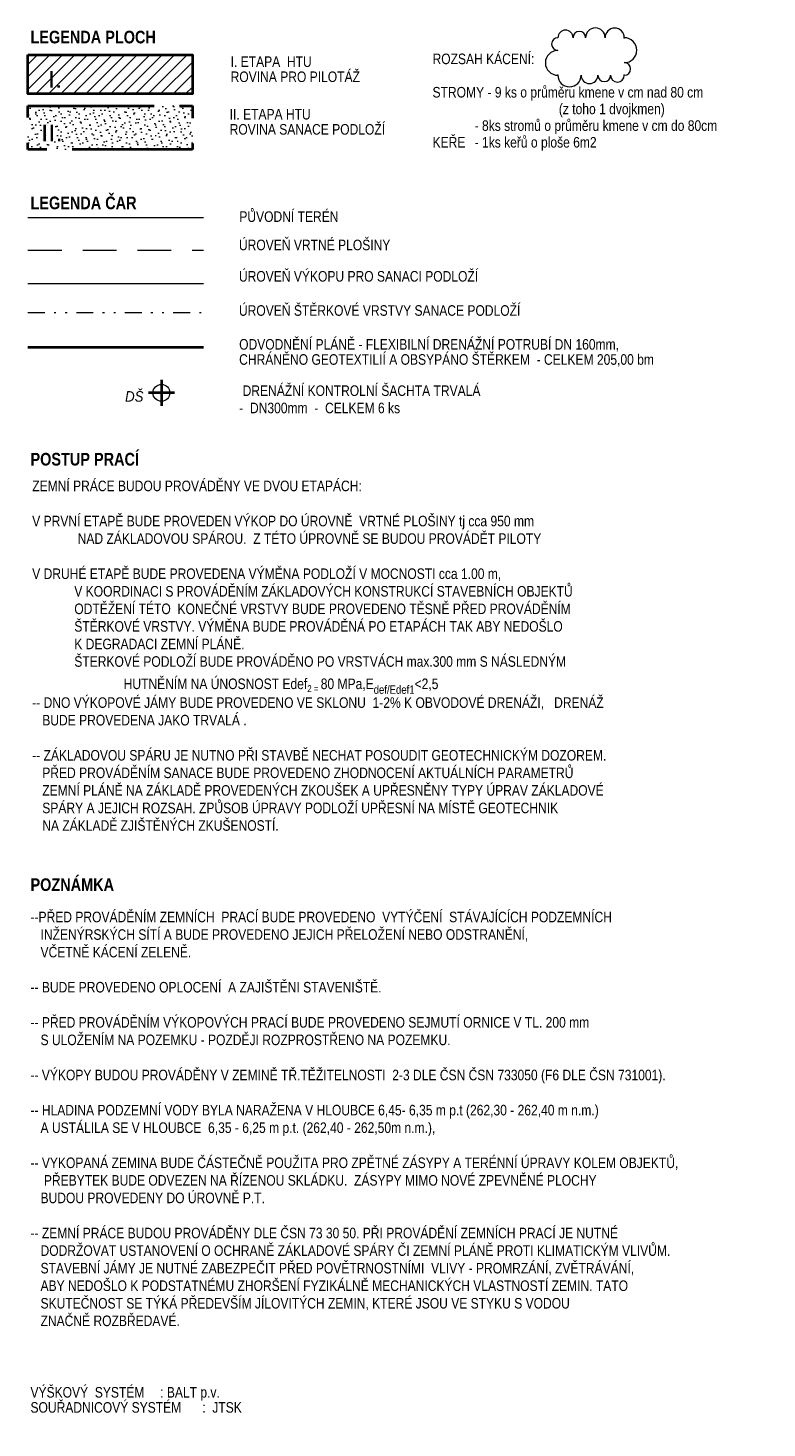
# Model space of a CAD drawing. Header units: millimetres. Extents: x -479461597 to -478645968, y -1101060132 to -1100898045.
# Tile 118 of 145: x -478891713 to -478882937, y -1100979554 to -1100962940. Entities that reach past the tile are written whole.
import ezdxf

# ---------------------------------------------------------------- set-up
doc = ezdxf.new("R2010")
doc.units = ezdxf.units.MM
doc.header["$MEASUREMENT"] = 0
for name, pattern in [('CENTER', [2400, 1500, -300, 300, -300]), ('Čerchovaná se dvěma tečkami', [575, 200, -110, 22.5, -110, 22.5, -110]), ('Čárkovaná L', [1300, 800, -500])]:
    doc.linetypes.add(name, pattern=pattern)
for name, color, linetype, lineweight in [('Bourané_Legenda_Pero_č.__33', 7, 'Continuous', 20), ('Konstrukce - zaklady drenáž_Pero_č.__33', 7, 'Continuous', 20), ('Konstrukce - základy podsyp_Pero_č.__96', 124, 'Continuous', 13), ('Konstrukce - základy výkop_Pero_č.__13', 7, 'Continuous', 40), ('Konstrukce - základy výkop_Pero_č.__53', 7, 'Continuous', 20), ('Kóty - SP_Pero_č.__33', 7, 'Continuous', 20), ('Legenda_Pero_č.__1', 7, 'Continuous', 13), ('Legenda_Pero_č.__164', 250, 'Continuous', 13), ('Legenda_Pero_č.__203', 7, 'Continuous', 40), ('Legenda_Pero_č.__33', 7, 'Continuous', 20), ('Legenda_Pero_č.__6', 7, 'Continuous', 20), ('Legenda_Pero_č.__8', 7, 'Continuous', 40), ('Značky - změny_Pero_č.__20', 1, 'Continuous', 13)]:
    doc.layers.add(name, color=color, linetype=linetype, lineweight=lineweight)
for name, color, linetype, lineweight, true_color in [('Konstrukce - základy podsyp_Pero_č.__169', 7, 'Continuous', 13, 0x6ea3d8), ('Konstrukce - základy podsyp_Pero_č.__186', 7, 'Continuous', 20, 0x7b0011), ('Konstrukce - základy podsyp_Pero_č.__40', 7, 'Continuous', 13, 0xc9ca94), ('Legenda_Pero_č.__221', 7, 'Continuous', 40, 0xa87e33), ('Legenda_Pero_č.__222', 7, 'Continuous', 20, 0xa87e33)]:
    doc.layers.add(name, color=color, linetype=linetype, lineweight=lineweight, true_color=true_color)
doc.layers.add('Značky - změny', color=7, linetype='Continuous')
doc.styles.add('GENERATED_STYLE_5', font='txt')
doc.styles.add('GENERATED_STYLE_7', font='txt')
doc.styles.add('GENERATED_STYLE_8', font='txt')
doc.styles.add('GENERATED_STYLE_9', font='txt')
doc.linetypes.add('kanaldrenaz', pattern='A,0,[8,20-026-4_02.1.10- 02 Situace HTU1.Shx,S=19.047619,R=0,X=0,Y=0],-2800,0', length=2800)

# ---------------------------------------------------------------- blocks, each defined once
blk = doc.blocks.new('Značka změny_1_5', base_point=(-478948168, -1101002654))
at = {"layer": 'Značky - změny_Pero_č.__20', "color": 1, "linetype": 'Continuous', "lineweight": 13}
for centre, radius, start, end in [((-478885421, -1100963130), 75, 90, 270), ((-478885331, -1100963055), 90.2, 0, 180), ((-478885166, -1100963055), 75, 0, 180), ((-478884975, -1100963055), 116, 0, 180), ((-478884746, -1100963055), 114, 0, 180), ((-478884632, -1100963203), 148, 270, 90), ((-478885421, -1100963353), 148, 90, 270), ((-478884632, -1100963425), 75, 270, 90), ((-478885283, -1100963500), 138, 180, 0), ((-478885045, -1100963500), 99.8, 180, 0), ((-478884870, -1100963500), 75, 180, 0), ((-478884714, -1100963500), 81.6, 180, 0)]:
    blk.add_arc(centre, radius, start, end, dxfattribs=at)
for p in [(-478884632, -1100963055), (-478885421, -1100963500), (-478884632, -1100963500)]:
    blk.add_point(p, dxfattribs=at)

msp = doc.modelspace()

# ---------------------------------------------------------------- hatches: boundary and pattern name
at = {"layer": 'Legenda_Pero_č.__164', "linetype": 'Continuous', "lineweight": 13}
h = msp.add_hatch(dxfattribs=at)
h.set_pattern_fill('Izolace___tvárnice_0005', color=250, style=0, pattern_type=2)
h.set_pattern_definition([(45, (-478890736.17, -1100963579.89), (-74.017, 74.017), [])])
h.paths.add_polyline_path([(-478891712.5, -1100963258.9), (-478889759.8, -1100963258.9), (-478889759.8, -1100963722.1), (-478891712.5, -1100963722.1)])
at = {"layer": 'Legenda_Pero_č.__222', "linetype": 'Continuous', "lineweight": 20, "true_color": 0xa87e33}
h = msp.add_hatch(dxfattribs=at)
h.set_pattern_fill('Omítka_02_0005', color=45, style=0, pattern_type=2)
h.set_pattern_definition([(45, (-478890736.17, -1100963979.21), (-64.765, 64.765), [0, -61.061, 0, -91.5917]), (110, (-478890532.64, -1100963979.21), (86.068, 31.326), [0, -44.778, 0, -77.344])])
h.paths.add_polyline_path([(-478891712.5, -1100963861.8), (-478889759.8, -1100963861.8), (-478889759.8, -1100964379.8), (-478891712.5, -1100964379.8)])

# ---------------------------------------------------------------- linework, layer by layer
at = {"layer": 'Konstrukce - základy podsyp_Pero_č.__169', "color": 153, "linetype": 'Continuous', "lineweight": 13, "true_color": 0x6ea3d8}
msp.add_line((-478891712.5, -1100965973.5), (-478889628.4, -1100965973.5), dxfattribs=at)
at = {"layer": 'Konstrukce - základy podsyp_Pero_č.__186', "color": 246, "linetype": 'Čárkovaná L', "lineweight": 20, "ltscale": 0.5, "true_color": 0x7b0011}
msp.add_line((-478891712.5, -1100965577), (-478889628.4, -1100965577), dxfattribs=at)
at = {"layer": 'Konstrukce - základy podsyp_Pero_č.__40', "color": 9, "linetype": 'Continuous', "lineweight": 13, "true_color": 0xc9ca94}
msp.add_line((-478891712.5, -1100965188.3), (-478889628.4, -1100965188.3), dxfattribs=at)
at = {"layer": 'Konstrukce - základy podsyp_Pero_č.__96', "color": 124, "linetype": 'Čerchovaná se dvěma tečkami', "lineweight": 13}
msp.add_line((-478891712.5, -1100966314.6), (-478889628.4, -1100966314.6), dxfattribs=at)
at = {"layer": 'Konstrukce - základy výkop_Pero_č.__13', "color": 7, "linetype": 'Continuous', "lineweight": 40}
for p, q in [((-478890128.2, -1100967115.6), (-478890128.2, -1100967424.3)), ((-478889973.8, -1100967269.9), (-478890282.6, -1100967269.9))]:
    msp.add_line(p, q, dxfattribs=at)
at = {"layer": 'Konstrukce - základy výkop_Pero_č.__53', "color": 7, "linetype": 'Continuous', "lineweight": 20}
msp.add_circle((-478890128.2, -1100967269.9), 100, dxfattribs=at)
at = {"layer": 'Legenda_Pero_č.__203', "color": 7, "linetype": 'Continuous', "lineweight": 40, "flags": 128}
msp.add_lwpolyline([(-478891712.5, -1100963258.9), (-478889759.8, -1100963258.9), (-478889759.8, -1100963722.1), (-478891712.5, -1100963722.1)], close=True, dxfattribs=at)
at = {"layer": 'Legenda_Pero_č.__221', "color": 45, "linetype": 'CENTER', "lineweight": 40, "true_color": 0xa87e33, "flags": 128}
msp.add_lwpolyline([(-478891712.5, -1100963861.8), (-478889759.8, -1100963861.8), (-478889759.8, -1100964379.8), (-478891712.5, -1100964379.8)], close=True, dxfattribs=at)
at = {"layer": 'Legenda_Pero_č.__8', "color": 7, "linetype": 'kanaldrenaz', "lineweight": 40}
msp.add_line((-478891712.5, -1100966726.4), (-478889628.4, -1100966726.4), dxfattribs=at)

# ---------------------------------------------------------------- block references
at = {"layer": 'Značky - změny', "linetype": 'Continuous', "lineweight": 0}
msp.add_blockref('Značka změny_1_5', (-478948167.6, -1101002653.9), dxfattribs=at)

# ---------------------------------------------------------------- texts
at = {"layer": 'Bourané_Legenda_Pero_č.__33', "color": 7, "linetype": 'Continuous', "lineweight": 20, "insert": (-478889202.9, -1100965115.5), "char_height": 125, "attachment_point": 1, "style": 'GENERATED_STYLE_5'}
msp.add_mtext('\\A1;{\\pql;\\fArial Narrow|b0|i0|c238|p34;PŮVODNÍ TERÉN}', dxfattribs=at)
at = {"layer": 'Konstrukce - zaklady drenáž_Pero_č.__33', "color": 7, "linetype": 'Continuous', "lineweight": 20, "insert": (-478890341.1, -1100967376.2), "char_height": 125, "attachment_point": 9, "style": 'GENERATED_STYLE_8'}
msp.add_mtext('\\A1;{\\W0.900000x;\\pqr;\\fArial|b0|i1|c238|p38;DŠ}', dxfattribs=at)
at = {"layer": 'Kóty - SP_Pero_č.__33', "color": 7, "linetype": 'Continuous', "lineweight": 20, "insert": (-478886908.9, -1100963243.6), "char_height": 125, "attachment_point": 1, "line_spacing_factor": 0.94972, "style": 'GENERATED_STYLE_5'}
msp.add_mtext('\\A1;{\\pql;\\fArial Narrow|b0|i0|c238|p34;ROZSAH KÁCENÍ:\\P\\pql;\\fArial Narrow|b0|i0|c238|p34;\\P\\pql;\\fArial Narrow|b0|i0|c238|p34;STROMY - 9 ks o průměru kmene v cm nad 80 cm\\P\\pql;\\fArial Narrow|b0|i0|c238|p34;^I^I^I(z toho 1 dvojkmen)\\P\\pql;\\fArial Narrow|b0|i0|c238|p34;^I- 8ks stromů o průměru kmene v cm do 80cm \\P\\pql;\\fArial Narrow|b0|i0|c238|p34;KEŘE^I- 1ks keřů o ploše 6m2}', dxfattribs=at)
at = {"layer": 'Legenda_Pero_č.__1', "color": 7, "linetype": 'Continuous', "lineweight": 13, "char_height": 200, "attachment_point": 1, "style": 'GENERATED_STYLE_9'}
for s, insert in [('\\A1;{\\W1.100000x;\\pql;\\fMicrosoft Sans Serif|b0|i0|c238|p34;I.}', (-478891476.2, -1100963449.3)), ('\\A1;{\\W1.100000x;\\pql;\\fMicrosoft Sans Serif|b0|i0|c238|p34;I\\fMicrosoft Sans Serif|b0|i0|c238|p34;I\\fMicrosoft Sans Serif|b0|i0|c238|p34;.}', (-478891556.8, -1100964085.6))]:
    msp.add_mtext(s, dxfattribs=dict(at, insert=insert))
at = {"layer": 'Legenda_Pero_č.__33', "color": 7, "linetype": 'Continuous', "lineweight": 20, "char_height": 125, "attachment_point": 1, "style": 'GENERATED_STYLE_5'}
for s, insert, line_spacing_factor in [('\\A1;{\\pql;\\fArial Narrow|b0|i0|c238|p34;I. ETAPA  HTU\\P\\pql;\\fArial Narrow|b0|i0|c238|p34;ROVINA PRO PILOTÁŽ}', (-478889306.3, -1100963276.4), 0.860003), ('\\A1;{\\pql;\\fArial Narrow|b0|i0|c238|p34;II. ETAPA \\fArial Narrow|b0|i0|c238|p34;HTU\\P\\pql;\\fArial Narrow|b0|i0|c238|p34;ROVINA \\fArial Narrow|b0|i0|c238|p34;SANACE PODLOŽÍ}', (-478889317.9, -1100963900.5), 0.86032), ('\\A1;{\\pql;\\fArial Narrow|b0|i0|c238|p34;ODVODNĚNÍ PLÁNĚ - FLEXIBILNÍ DRENÁŽNÍ POTRUBÍ DN \\fArial Narrow|b0|i0|c238|p34;16\\fArial Narrow|b0|i0|c238|p34;0mm,\\P\\pql;\\fArial Narrow|b0|i0|c238|p34;CHRÁNĚNO GEOTEXTILIÍ A OBSYPÁNO ŠTĚRKEM  - CELKEM \\fArial Narrow|b0|i0|c238|p34;205,\\fArial Narrow|b0|i0|c238|p34;00 bm}', (-478889205.1, -1100966631.4), 0.861923), ('\\A1;{\\pql;\\fArial Narrow|b0|i0|c238|p34; DRENÁŽNÍ KONTROLNÍ ŠACHTA TRVALÁ  \\P\\pql;\\fArial Narrow|b0|i0|c238|p34;-  DN\\fArial Narrow|b0|i0|c238|p34;3\\fArial Narrow|b0|i0|c238|p34;00mm  -  CELKEM 6 ks }', (-478889203.6, -1100967180.9), 0.986495), ('\\A1;{\\pql;\\fArial Narrow|b0|i0|c238|p34;VÝŠKOVÝ  SYSTÉM^I : BALT p.v.\\P\\pql;\\fArial Narrow|b0|i0|c238|p34;SOUŘADNICOVÝ SYSTÉM^I :  JTSK}', (-478891683, -1100979068.1), 0.8615)]:
    msp.add_mtext(s, dxfattribs=dict(at, insert=insert, line_spacing_factor=line_spacing_factor))
at = {"layer": 'Legenda_Pero_č.__33', "color": 7, "linetype": 'Continuous', "lineweight": 20, "char_height": 125, "attachment_point": 1, "rotation": 360, "style": 'GENERATED_STYLE_5'}
for s, insert in [('\\A1;{\\pql;\\fArial Narrow|b0|i0|c238|p34;ÚROVEŇ VRTNÉ PLOŠINY}', (-478889207.4, -1100965451.7)), ('\\A1;{\\pql;\\fArial Narrow|b0|i0|c238|p34;ÚROVEŇ \\fArial Narrow|b0|i0|c238|p34;VÝKOPU PRO SANACI PODLOŽÍ\\fArial Narrow|b0|i0|c238|p34; }', (-478889207.4, -1100965824)), ('\\A1;{\\pql;\\fArial Narrow|b0|i0|c238|p34;ÚROVEŇ \\fArial Narrow|b0|i0|c238|p34;ŠTĚRKOVÉ VRSTVY\\fArial Narrow|b0|i0|c238|p34; SANAC\\fArial Narrow|b0|i0|c238|p34;E\\fArial Narrow|b0|i0|c238|p34; PODLOŽÍ }', (-478889207.4, -1100966229.7))]:
    msp.add_mtext(s, dxfattribs=dict(at, insert=insert))
at = {"layer": 'Legenda_Pero_č.__33', "color": 7, "linetype": 'Continuous', "lineweight": 20, "char_height": 125, "attachment_point": 1, "style": 'GENERATED_STYLE_5'}
for s, insert in [('\\A1;{\\pql;\\fArial Narrow|b0|i0|c238|p34;ZEMNÍ PRÁCE BUDOU PROVÁDĚNY VE DVOU ETAPÁCH:\\P\\pql;\\fArial Narrow|b0|i0|c238|p34;   \\P\\pql;\\fArial Narrow|b0|i0|c238|p34;V PRVNÍ ETAPĚ BUDE PROVEDEN VÝKOP DO ÚROVNĚ  VRTNÉ PLOŠINY tj cca 950 mm \\P\\pql;\\fArial Narrow|b0|i0|c238|p34;   ^I NAD ZÁKLADOVOU SPÁROU.  Z\\fArial Narrow|b0|i0|c238|p34; TÉTO ÚPROVNĚ SE BUDOU PROVÁDĚT PILOTY\\P\\pql;\\fArial Narrow|b0|i0|c238|p34;\\P\\pql;\\fArial Narrow|b0|i0|c238|p34;V DRUHÉ ETAPĚ BUDE PROVEDENA VÝMĚNA PODLOŽÍ V MOCNOSTI cca 1.00 m,\\fArial Narrow|b0|i0|c238|p34;^I^I\\P\\pql;\\fArial Narrow|b0|i0|c238|p34;^IV KOORDINACI S PROVÁDĚNÍM ZÁKLADOVÝCH KONSTRUKCÍ STAVEBNÍCH OBJEKTŮ\\P\\pql;\\fArial Narrow|b0|i0|c238|p34;^I\\fArial Narrow|b0|i0|c238|p34;ODTĚŽENÍ TÉTO  KONEČNÉ VRSTVY BUDE PROVEDENO TĚSNĚ PŘED PROVÁDĚNÍM \\P\\pql;\\fArial Narrow|b0|i0|c238|p34;^IŠTĚRKOVÉ VRSTVY. VÝMĚNA BUDE PROVÁDĚNÁ PO ETAPÁCH TAK ABY NEDOŠLO \\P\\pql;\\fArial Narrow|b0|i0|c238|p34;^IK DEGRADACI ZEMNÍ PLÁNĚ.\\P\\pql;\\fArial Narrow|b0|i0|c238|p34;^IŠTERKOVÉ PODLOŽÍ BUDE PROVÁDĚNO PO VRSTVÁCH max.\\fArial Narrow|b0|i0|c238|p34;3\\fArial Narrow|b0|i0|c238|p34;00 mm S NÁSLEDNÝM \\P\\pql;\\pt1086.35,1823.75,10317.2,11295.3,11797.1;\\fArial Narrow|b0|i0|c238|p34;^IHUTNĚNÍM NA ÚNOSNOST Edef\\fArial Narrow|b0|i0|c238|p34;\\A1{\\H.66x;\\S ^ 2 = ;}\\fArial Narrow|b0|i0|c238|p34;80 MPa,E\\fArial Narrow|b0|i0|c238|p34;\\H1.200000x;\\A1{\\H.66x;\\S ^ def\\/Edef1;}\\fArial Narrow|b0|i0|c238|p34;\\H0.833333x;<2,5\\P\\pql;\\fArial Narrow|b0|i0|c238|p34;-- DNO VÝKOPOVÉ JÁMY BUDE PROVEDENO VE SKLONU  1-2% K OBVODOVÉ DRENÁŽI,   DRENÁŽ \\P\\pql;\\fArial Narrow|b0|i0|c238|p34;   BUDE PROVEDENA JAKO TRVALÁ . \\P\\pql;\\fArial Narrow|b0|i0|c238|p34;\\P\\pql;\\fArial Narrow|b0|i0|c238|p34;-- ZÁKLADOVOU SPÁRU JE NUTNO PŘI STAVBĚ NECHAT POSOUDIT GEOTECHNICKÝM DOZOREM.\\P\\pql;\\fArial Narrow|b0|i0|c238|p34;   PŘED PROVÁDĚNÍM SANACE BUDE PROVEDENO ZHODNOCENÍ AKTUÁLNÍCH PARAMETRŮ \\P\\pql;\\fArial Narrow|b0|i0|c238|p34;   ZEMNÍ PLÁNĚ NA ZÁKLADĚ PROVEDENÝCH ZKOUŠEK A UPŘESNĚNY TYPY ÚPRAV ZÁKLADOVÉ \\P\\pql;\\fArial Narrow|b0|i0|c238|p34;   SPÁRY A JEJICH ROZSAH. ZPŮSOB ÚPRAVY PODLOŽÍ UPŘESNÍ NA MÍSTĚ GEOTECHNIK \\P\\pql;\\fArial Narrow|b0|i0|c238|p34;   NA ZÁKLADĚ ZJIŠTĚNÝCH ZKUŠENOSTÍ.\\P\\pql;\\fArial Narrow|b0|i0|c238|p34;}', (-478891662.4, -1100968311.6)), ('\\A1;{\\pql;\\fArial Narrow|b0|i0|c238|p34;\\P\\pql;\\pt249.157,501.284;\\fArial Narrow|b0|i0|c238|p34;--PŘED PROVÁDĚNÍM ZEMNÍCH  PRACÍ BUDE PROVEDENO  VYTÝČENÍ  STÁVAJÍCÍCH PODZEMNÍCH  \\P\\pql;\\fArial Narrow|b0|i0|c238|p34;   INŽENÝRSKÝCH SÍTÍ A BUDE PROVEDENO JEJICH PŘELOŽENÍ NEBO ODSTRANĚNÍ, \\P\\pql;\\fArial Narrow|b0|i0|c238|p34;   VČETNĚ KÁCENÍ ZELENĚ.\\P\\pql;\\fArial Narrow|b0|i0|c238|p34;\\P\\pql;\\fArial Narrow|b0|i0|c238|p34;-- BUDE PROVEDENO OPLOCENÍ  A ZAJIŠTĚNI STAVENIŠTĚ.\\P\\pql;\\fArial Narrow|b0|i0|c238|p34;\\P\\pql;\\fArial Narrow|b0|i0|c238|p34;-- PŘED PROVÁDĚNÍM VÝKOPOVÝCH PRACÍ BUDE PROVEDENO SEJMUTÍ ORNICE V TL. 200 mm \\P\\pql;\\fArial Narrow|b0|i0|c238|p34;   S ULOŽENÍM NA POZEMKU - POZDĚJI ROZPROSTŘENO NA POZEMKU.\\P\\pql;\\fArial Narrow|b0|i0|c238|p34;\\P\\pql;\\fArial Narrow|b0|i0|c238|p34;-- VÝKOPY BUDOU PROVÁDĚNY V ZEMINĚ TŘ.TĚŽITELNOSTI  2-3 DLE \\fArial Narrow|b0|i0|c238|p34;ČSN ČSN 733050 (F6 DLE\\fArial Narrow|b0|i0|c238|p34; ČSN 731001). \\P\\pql;\\fArial Narrow|b0|i0|c238|p34;\\P\\pql;\\pt501.284,2010.71;\\fArial Narrow|b0|i0|c238|p34;-- HLADINA PODZEMNÍ VODY BYLA NARAŽENA V HLOUBCE 6,45- 6,35 m p.t (262,30 - \\fArial Narrow|b0|i0|c238|p34;262,40\\fArial Narrow|b0|i0|c238|p34; m n.m.)\\P\\pql;\\pt501.284,2010.71;\\fArial Narrow|b0|i0|c238|p34;   A USTÁLILA SE V HLOUBCE  6,35 - 6,25 m p.t. (\\fArial Narrow|b0|i0|c238|p34;262,40 - 262,50\\fArial Narrow|b0|i0|c238|p34;m n.m.),\\P\\pql;\\fArial Narrow|b0|i0|c238|p34;\\P\\pql;\\fArial Narrow|b0|i0|c238|p34;-- VYKOPANÁ ZEMINA BUDE\\fArial Narrow|b0|i0|c238|p34; ČÁSTEČNĚ\\fArial Narrow|b0|i0|c238|p34; POUŽITA PRO ZPĚTNÉ ZÁSYPY A TERÉNNÍ ÚPRAVY KOLEM OBJEKTŮ,\\P\\pql;\\fArial Narrow|b0|i0|c238|p34;    PŘEBYTEK BUDE ODVEZEN NA ŘÍZENOU SKLÁDKU.  ZÁSYPY MIMO NOVÉ ZPEVNĚNÉ PLOCHY \\P\\pql;\\fArial Narrow|b0|i0|c238|p34;   BUDOU PROVEDENY DO ÚROVNĚ P.T.\\P\\pql;\\pt249.157,501.284;\\fArial Narrow|b0|i0|c238|p34;\\P\\pql;\\pt249.157,501.284;\\fArial Narrow|b0|i0|c238|p34;-- ZEMNÍ PRÁCE BUDOU PROVÁDĚNY DLE ČSN 73 30 50. PŘI PROVÁDĚNÍ ZEMNÍCH PRACÍ JE NUTNÉ \\P\\pql;\\pt249.157,501.284;\\fArial Narrow|b0|i0|c238|p34;   DODRŽOVAT USTANOVENÍ O OCHRANĚ ZÁKLADOVÉ SPÁRY ČI ZEMNÍ PLÁNĚ PROTI KLIMATICKÝM VLIVŮM.  \\P\\pql;\\pt249.157,501.284;\\fArial Narrow|b0|i0|c238|p34;   STAVEBNÍ JÁMY JE NUTNÉ ZABEZPEČIT PŘED POVĚTRNOSTNÍMI  VLIVY - PROMRZÁNÍ, ZVĚTRÁVÁNÍ, \\P\\pql;\\pt249.157,501.284;\\fArial Narrow|b0|i0|c238|p34;   ABY NEDOŠLO K PODSTATNÉMU ZHORŠENÍ FYZIKÁLNĚ MECHANICKÝCH VLASTNOSTÍ ZEMIN. TATO \\P\\pql;\\pt249.157,501.284;\\fArial Narrow|b0|i0|c238|p34;   SKUTEČNOST SE TÝKÁ PŘEDEVŠÍM JÍLOVITÝCH ZEMIN, KTERÉ JSOU VE STYKU S VODOU \\P\\pql;\\fArial Narrow|b0|i0|c238|p34;   ZNAČNĚ ROZBŘEDAVÉ.\\P\\pql;\\fArial Narrow|b0|i0|c238|p34;}', (-478891683, -1100973218.9))]:
    msp.add_mtext(s, dxfattribs=dict(at, insert=insert))
at = {"layer": 'Legenda_Pero_č.__6', "color": 7, "linetype": 'Continuous', "lineweight": 20, "char_height": 150, "attachment_point": 4, "style": 'GENERATED_STYLE_7'}
for s, insert in [('\\A1;{\\pql;\\fArial Narrow|b1|i0|c238|p34;LEGENDA\\fArial Narrow|b1|i0|c238|p34; PLOCH}', (-478891683, -1100963048.2)), ('\\A1;{\\pql;\\fArial Narrow|b1|i0|c238|p34;LEGENDA \\fArial Narrow|b1|i0|c238|p34;ČAR}', (-478891683, -1100965016.5)), ('\\A1;{\\pql;\\fArial Narrow|b1|i0|c238|p34;P\\fArial Narrow|b1|i0|c238|p34;OSTUP PRACÍ}', (-478891683, -1100968058.1)), ('\\A1;{\\pql;\\fArial Narrow|b1|i0|c238|p34;POZNÁMKA}', (-478891683, -1100973107.2))]:
    msp.add_mtext(s, dxfattribs=dict(at, insert=insert))

doc.saveas('drawing.dxf')
